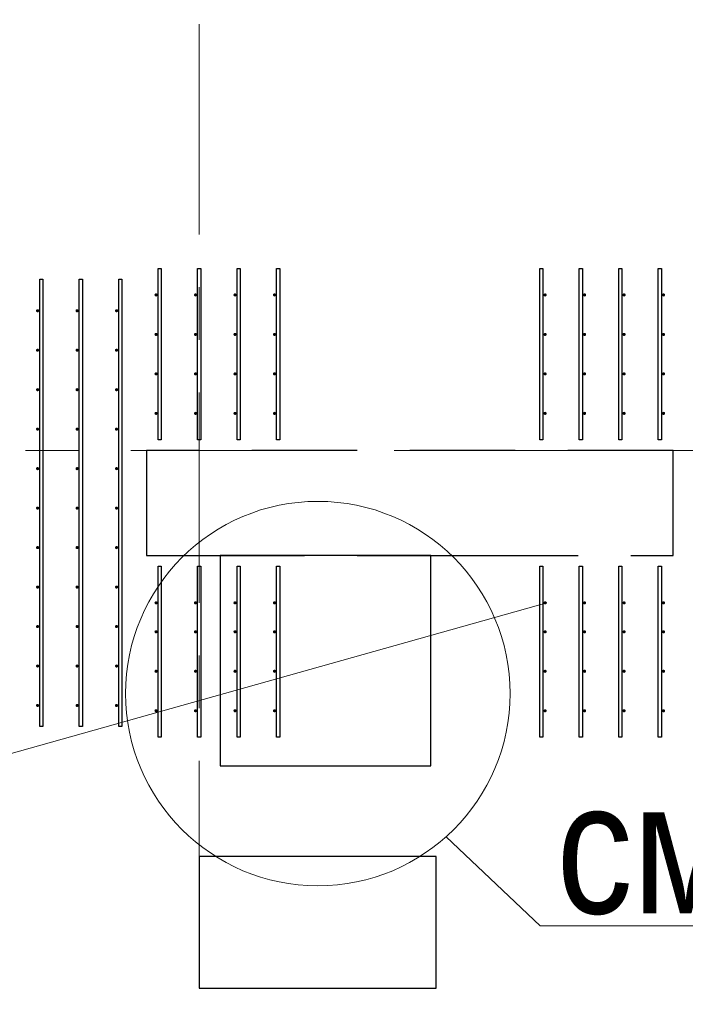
# Model space of a CAD drawing. Header units: metres. Extents: x -38 to 86, y -15 to 21.
# Tile 6 of 103: x 4.16 to 5.42, y 6.35 to 8.22. Entities that reach past the tile are written whole.
import ezdxf

# ---------------------------------------------------------------- set-up
doc = ezdxf.new("R2010")
doc.units = ezdxf.units.M
for name, pattern in [('______11', [0.5, 0.4, -0.05, 0, -0.05]), ('______2', [0.27, 0.2, -0.07]), ('______5', [1.1, 0.8, -0.1, 0.1, -0.1])]:
    doc.linetypes.add(name, pattern=pattern)
for name, color, linetype, lineweight in [('XR$2$Осевая линия (1)', 7, '______5', 13), ('XR$3$Арматурный каркас 01', 4, 'Continuous', 35), ('XR$3$Общий слой (1)_1', 7, 'Continuous', 13), ('XR$3$Перекрытие (1)', 7, 'Continuous', 35), ('XR$3$Фундамент (1)_1', 7, 'Continuous', 35)]:
    doc.layers.add(name, color=color, linetype=linetype, lineweight=lineweight)
doc.layers.add('XR$5$Стена_ бетон несущ.', color=7, linetype='Continuous', lineweight=70, true_color=0xb4b496)
doc.styles.add('ARIAL', font='arial.ttf')

msp = doc.modelspace()

# ---------------------------------------------------------------- hatches: boundary and pattern name
at = {"layer": 'XR$3$Арматурный каркас 01', "linetype": 'Continuous', "lineweight": 50, "transparency": 33554687}
for points in [[(4.421, 7.6952), (4.4208, 7.6964), (4.4201, 7.6974), (4.4191, 7.698), (4.418, 7.6982), (4.4169, 7.698), (4.4159, 7.6974), (4.4152, 7.6964), (4.415, 7.6952), (4.4152, 7.6941), (4.4159, 7.6931), (4.4169, 7.6925), (4.418, 7.6922), (4.4191, 7.6925), (4.4201, 7.6931), (4.4208, 7.6941)], [(4.496, 7.6952), (4.4958, 7.6964), (4.4951, 7.6974), (4.4941, 7.698), (4.493, 7.6982), (4.4919, 7.698), (4.4909, 7.6974), (4.4902, 7.6964), (4.49, 7.6952), (4.4902, 7.6941), (4.4909, 7.6931), (4.4919, 7.6925), (4.493, 7.6922), (4.4941, 7.6925), (4.4951, 7.6931), (4.4958, 7.6941)], [(4.571, 7.6952), (4.5708, 7.6964), (4.5701, 7.6974), (4.5691, 7.698), (4.568, 7.6982), (4.5669, 7.698), (4.5659, 7.6974), (4.5652, 7.6964), (4.565, 7.6952), (4.5652, 7.6941), (4.5659, 7.6931), (4.5669, 7.6925), (4.568, 7.6922), (4.5691, 7.6925), (4.5701, 7.6931), (4.5708, 7.6941)], [(4.646, 7.6952), (4.6458, 7.6964), (4.6451, 7.6974), (4.6441, 7.698), (4.643, 7.6982), (4.6419, 7.698), (4.6409, 7.6974), (4.6402, 7.6964), (4.64, 7.6952), (4.6402, 7.6941), (4.6409, 7.6931), (4.6419, 7.6925), (4.643, 7.6922), (4.6441, 7.6925), (4.6451, 7.6931), (4.6458, 7.6941)], [(5.16, 7.6952), (5.1598, 7.6964), (5.1591, 7.6974), (5.1581, 7.698), (5.157, 7.6982), (5.1559, 7.698), (5.1549, 7.6974), (5.1542, 7.6964), (5.154, 7.6952), (5.1542, 7.6941), (5.1549, 7.6931), (5.1559, 7.6925), (5.157, 7.6922), (5.1581, 7.6925), (5.1591, 7.6931), (5.1598, 7.6941)], [(5.235, 7.6952), (5.2348, 7.6964), (5.2341, 7.6974), (5.2331, 7.698), (5.232, 7.6982), (5.2309, 7.698), (5.2299, 7.6974), (5.2292, 7.6964), (5.229, 7.6952), (5.2292, 7.6941), (5.2299, 7.6931), (5.2309, 7.6925), (5.232, 7.6922), (5.2331, 7.6925), (5.2341, 7.6931), (5.2348, 7.6941)], [(5.31, 7.6952), (5.3098, 7.6964), (5.3091, 7.6974), (5.3081, 7.698), (5.307, 7.6982), (5.3059, 7.698), (5.3049, 7.6974), (5.3042, 7.6964), (5.304, 7.6952), (5.3042, 7.6941), (5.3049, 7.6931), (5.3059, 7.6925), (5.307, 7.6922), (5.3081, 7.6925), (5.3091, 7.6931), (5.3098, 7.6941)], [(5.385, 7.6952), (5.3848, 7.6964), (5.3841, 7.6974), (5.3831, 7.698), (5.382, 7.6982), (5.3809, 7.698), (5.3799, 7.6974), (5.3792, 7.6964), (5.379, 7.6952), (5.3792, 7.6941), (5.3799, 7.6931), (5.3809, 7.6925), (5.382, 7.6922), (5.3831, 7.6925), (5.3841, 7.6931), (5.3848, 7.6941)], [(4.196, 7.6652), (4.1958, 7.6664), (4.1951, 7.6674), (4.1941, 7.668), (4.193, 7.6682), (4.1919, 7.668), (4.1909, 7.6674), (4.1902, 7.6664), (4.19, 7.6652), (4.1902, 7.6641), (4.1909, 7.6631), (4.1919, 7.6625), (4.193, 7.6622), (4.1941, 7.6625), (4.1951, 7.6631), (4.1958, 7.6641)], [(4.271, 7.6652), (4.2708, 7.6664), (4.2701, 7.6674), (4.2691, 7.668), (4.268, 7.6682), (4.2669, 7.668), (4.2659, 7.6674), (4.2652, 7.6664), (4.265, 7.6652), (4.2652, 7.6641), (4.2659, 7.6631), (4.2669, 7.6625), (4.268, 7.6622), (4.2691, 7.6625), (4.2701, 7.6631), (4.2708, 7.6641)], [(4.346, 7.6652), (4.3458, 7.6664), (4.3451, 7.6674), (4.3441, 7.668), (4.343, 7.6682), (4.3419, 7.668), (4.3409, 7.6674), (4.3402, 7.6664), (4.34, 7.6652), (4.3402, 7.6641), (4.3409, 7.6631), (4.3419, 7.6625), (4.343, 7.6622), (4.3441, 7.6625), (4.3451, 7.6631), (4.3458, 7.6641)], [(4.421, 7.6202), (4.4208, 7.6214), (4.4201, 7.6224), (4.4191, 7.623), (4.418, 7.6232), (4.4169, 7.623), (4.4159, 7.6224), (4.4152, 7.6214), (4.415, 7.6202), (4.4152, 7.6191), (4.4159, 7.6181), (4.4169, 7.6175), (4.418, 7.6172), (4.4191, 7.6175), (4.4201, 7.6181), (4.4208, 7.6191)], [(4.496, 7.6202), (4.4958, 7.6214), (4.4951, 7.6224), (4.4941, 7.623), (4.493, 7.6232), (4.4919, 7.623), (4.4909, 7.6224), (4.4902, 7.6214), (4.49, 7.6202), (4.4902, 7.6191), (4.4909, 7.6181), (4.4919, 7.6175), (4.493, 7.6172), (4.4941, 7.6175), (4.4951, 7.6181), (4.4958, 7.6191)], [(4.571, 7.6202), (4.5708, 7.6214), (4.5701, 7.6224), (4.5691, 7.623), (4.568, 7.6232), (4.5669, 7.623), (4.5659, 7.6224), (4.5652, 7.6214), (4.565, 7.6202), (4.5652, 7.6191), (4.5659, 7.6181), (4.5669, 7.6175), (4.568, 7.6172), (4.5691, 7.6175), (4.5701, 7.6181), (4.5708, 7.6191)], [(4.646, 7.6202), (4.6458, 7.6214), (4.6451, 7.6224), (4.6441, 7.623), (4.643, 7.6232), (4.6419, 7.623), (4.6409, 7.6224), (4.6402, 7.6214), (4.64, 7.6202), (4.6402, 7.6191), (4.6409, 7.6181), (4.6419, 7.6175), (4.643, 7.6172), (4.6441, 7.6175), (4.6451, 7.6181), (4.6458, 7.6191)], [(5.16, 7.6202), (5.1598, 7.6214), (5.1591, 7.6224), (5.1581, 7.623), (5.157, 7.6232), (5.1559, 7.623), (5.1549, 7.6224), (5.1542, 7.6214), (5.154, 7.6202), (5.1542, 7.6191), (5.1549, 7.6181), (5.1559, 7.6175), (5.157, 7.6172), (5.1581, 7.6175), (5.1591, 7.6181), (5.1598, 7.6191)], [(5.235, 7.6202), (5.2348, 7.6214), (5.2341, 7.6224), (5.2331, 7.623), (5.232, 7.6232), (5.2309, 7.623), (5.2299, 7.6224), (5.2292, 7.6214), (5.229, 7.6202), (5.2292, 7.6191), (5.2299, 7.6181), (5.2309, 7.6175), (5.232, 7.6172), (5.2331, 7.6175), (5.2341, 7.6181), (5.2348, 7.6191)], [(5.31, 7.6202), (5.3098, 7.6214), (5.3091, 7.6224), (5.3081, 7.623), (5.307, 7.6232), (5.3059, 7.623), (5.3049, 7.6224), (5.3042, 7.6214), (5.304, 7.6202), (5.3042, 7.6191), (5.3049, 7.6181), (5.3059, 7.6175), (5.307, 7.6172), (5.3081, 7.6175), (5.3091, 7.6181), (5.3098, 7.6191)], [(5.385, 7.6202), (5.3848, 7.6214), (5.3841, 7.6224), (5.3831, 7.623), (5.382, 7.6232), (5.3809, 7.623), (5.3799, 7.6224), (5.3792, 7.6214), (5.379, 7.6202), (5.3792, 7.6191), (5.3799, 7.6181), (5.3809, 7.6175), (5.382, 7.6172), (5.3831, 7.6175), (5.3841, 7.6181), (5.3848, 7.6191)], [(4.196, 7.5902), (4.1958, 7.5914), (4.1951, 7.5924), (4.1941, 7.593), (4.193, 7.5932), (4.1919, 7.593), (4.1909, 7.5924), (4.1902, 7.5914), (4.19, 7.5902), (4.1902, 7.5891), (4.1909, 7.5881), (4.1919, 7.5875), (4.193, 7.5872), (4.1941, 7.5875), (4.1951, 7.5881), (4.1958, 7.5891)], [(4.271, 7.5902), (4.2708, 7.5914), (4.2701, 7.5924), (4.2691, 7.593), (4.268, 7.5932), (4.2669, 7.593), (4.2659, 7.5924), (4.2652, 7.5914), (4.265, 7.5902), (4.2652, 7.5891), (4.2659, 7.5881), (4.2669, 7.5875), (4.268, 7.5872), (4.2691, 7.5875), (4.2701, 7.5881), (4.2708, 7.5891)], [(4.346, 7.5902), (4.3458, 7.5914), (4.3451, 7.5924), (4.3441, 7.593), (4.343, 7.5932), (4.3419, 7.593), (4.3409, 7.5924), (4.3402, 7.5914), (4.34, 7.5902), (4.3402, 7.5891), (4.3409, 7.5881), (4.3419, 7.5875), (4.343, 7.5872), (4.3441, 7.5875), (4.3451, 7.5881), (4.3458, 7.5891)], [(4.421, 7.5452), (4.4208, 7.5464), (4.4201, 7.5474), (4.4191, 7.548), (4.418, 7.5482), (4.4169, 7.548), (4.4159, 7.5474), (4.4152, 7.5464), (4.415, 7.5452), (4.4152, 7.5441), (4.4159, 7.5431), (4.4169, 7.5425), (4.418, 7.5422), (4.4191, 7.5425), (4.4201, 7.5431), (4.4208, 7.5441)], [(4.496, 7.5452), (4.4958, 7.5464), (4.4951, 7.5474), (4.4941, 7.548), (4.493, 7.5482), (4.4919, 7.548), (4.4909, 7.5474), (4.4902, 7.5464), (4.49, 7.5452), (4.4902, 7.5441), (4.4909, 7.5431), (4.4919, 7.5425), (4.493, 7.5422), (4.4941, 7.5425), (4.4951, 7.5431), (4.4958, 7.5441)], [(4.571, 7.5452), (4.5708, 7.5464), (4.5701, 7.5474), (4.5691, 7.548), (4.568, 7.5482), (4.5669, 7.548), (4.5659, 7.5474), (4.5652, 7.5464), (4.565, 7.5452), (4.5652, 7.5441), (4.5659, 7.5431), (4.5669, 7.5425), (4.568, 7.5422), (4.5691, 7.5425), (4.5701, 7.5431), (4.5708, 7.5441)], [(4.646, 7.5452), (4.6458, 7.5464), (4.6451, 7.5474), (4.6441, 7.548), (4.643, 7.5482), (4.6419, 7.548), (4.6409, 7.5474), (4.6402, 7.5464), (4.64, 7.5452), (4.6402, 7.5441), (4.6409, 7.5431), (4.6419, 7.5425), (4.643, 7.5422), (4.6441, 7.5425), (4.6451, 7.5431), (4.6458, 7.5441)], [(5.16, 7.5452), (5.1598, 7.5464), (5.1591, 7.5474), (5.1581, 7.548), (5.157, 7.5482), (5.1559, 7.548), (5.1549, 7.5474), (5.1542, 7.5464), (5.154, 7.5452), (5.1542, 7.5441), (5.1549, 7.5431), (5.1559, 7.5425), (5.157, 7.5422), (5.1581, 7.5425), (5.1591, 7.5431), (5.1598, 7.5441)], [(5.235, 7.5452), (5.2348, 7.5464), (5.2341, 7.5474), (5.2331, 7.548), (5.232, 7.5482), (5.2309, 7.548), (5.2299, 7.5474), (5.2292, 7.5464), (5.229, 7.5452), (5.2292, 7.5441), (5.2299, 7.5431), (5.2309, 7.5425), (5.232, 7.5422), (5.2331, 7.5425), (5.2341, 7.5431), (5.2348, 7.5441)], [(5.31, 7.5452), (5.3098, 7.5464), (5.3091, 7.5474), (5.3081, 7.548), (5.307, 7.5482), (5.3059, 7.548), (5.3049, 7.5474), (5.3042, 7.5464), (5.304, 7.5452), (5.3042, 7.5441), (5.3049, 7.5431), (5.3059, 7.5425), (5.307, 7.5422), (5.3081, 7.5425), (5.3091, 7.5431), (5.3098, 7.5441)], [(5.385, 7.5452), (5.3848, 7.5464), (5.3841, 7.5474), (5.3831, 7.548), (5.382, 7.5482), (5.3809, 7.548), (5.3799, 7.5474), (5.3792, 7.5464), (5.379, 7.5452), (5.3792, 7.5441), (5.3799, 7.5431), (5.3809, 7.5425), (5.382, 7.5422), (5.3831, 7.5425), (5.3841, 7.5431), (5.3848, 7.5441)], [(4.196, 7.5152), (4.1958, 7.5164), (4.1951, 7.5174), (4.1941, 7.518), (4.193, 7.5182), (4.1919, 7.518), (4.1909, 7.5174), (4.1902, 7.5164), (4.19, 7.5152), (4.1902, 7.5141), (4.1909, 7.5131), (4.1919, 7.5125), (4.193, 7.5122), (4.1941, 7.5125), (4.1951, 7.5131), (4.1958, 7.5141)], [(4.271, 7.5152), (4.2708, 7.5164), (4.2701, 7.5174), (4.2691, 7.518), (4.268, 7.5182), (4.2669, 7.518), (4.2659, 7.5174), (4.2652, 7.5164), (4.265, 7.5152), (4.2652, 7.5141), (4.2659, 7.5131), (4.2669, 7.5125), (4.268, 7.5122), (4.2691, 7.5125), (4.2701, 7.5131), (4.2708, 7.5141)], [(4.346, 7.5152), (4.3458, 7.5164), (4.3451, 7.5174), (4.3441, 7.518), (4.343, 7.5182), (4.3419, 7.518), (4.3409, 7.5174), (4.3402, 7.5164), (4.34, 7.5152), (4.3402, 7.5141), (4.3409, 7.5131), (4.3419, 7.5125), (4.343, 7.5122), (4.3441, 7.5125), (4.3451, 7.5131), (4.3458, 7.5141)], [(4.421, 7.4702), (4.4208, 7.4714), (4.4201, 7.4724), (4.4191, 7.473), (4.418, 7.4732), (4.4169, 7.473), (4.4159, 7.4724), (4.4152, 7.4714), (4.415, 7.4702), (4.4152, 7.4691), (4.4159, 7.4681), (4.4169, 7.4675), (4.418, 7.4672), (4.4191, 7.4675), (4.4201, 7.4681), (4.4208, 7.4691)], [(4.496, 7.4702), (4.4958, 7.4714), (4.4951, 7.4724), (4.4941, 7.473), (4.493, 7.4732), (4.4919, 7.473), (4.4909, 7.4724), (4.4902, 7.4714), (4.49, 7.4702), (4.4902, 7.4691), (4.4909, 7.4681), (4.4919, 7.4675), (4.493, 7.4672), (4.4941, 7.4675), (4.4951, 7.4681), (4.4958, 7.4691)], [(4.571, 7.4702), (4.5708, 7.4714), (4.5701, 7.4724), (4.5691, 7.473), (4.568, 7.4732), (4.5669, 7.473), (4.5659, 7.4724), (4.5652, 7.4714), (4.565, 7.4702), (4.5652, 7.4691), (4.5659, 7.4681), (4.5669, 7.4675), (4.568, 7.4672), (4.5691, 7.4675), (4.5701, 7.4681), (4.5708, 7.4691)], [(4.646, 7.4702), (4.6458, 7.4714), (4.6451, 7.4724), (4.6441, 7.473), (4.643, 7.4732), (4.6419, 7.473), (4.6409, 7.4724), (4.6402, 7.4714), (4.64, 7.4702), (4.6402, 7.4691), (4.6409, 7.4681), (4.6419, 7.4675), (4.643, 7.4672), (4.6441, 7.4675), (4.6451, 7.4681), (4.6458, 7.4691)], [(5.16, 7.4702), (5.1598, 7.4714), (5.1591, 7.4724), (5.1581, 7.473), (5.157, 7.4732), (5.1559, 7.473), (5.1549, 7.4724), (5.1542, 7.4714), (5.154, 7.4702), (5.1542, 7.4691), (5.1549, 7.4681), (5.1559, 7.4675), (5.157, 7.4672), (5.1581, 7.4675), (5.1591, 7.4681), (5.1598, 7.4691)], [(5.235, 7.4702), (5.2348, 7.4714), (5.2341, 7.4724), (5.2331, 7.473), (5.232, 7.4732), (5.2309, 7.473), (5.2299, 7.4724), (5.2292, 7.4714), (5.229, 7.4702), (5.2292, 7.4691), (5.2299, 7.4681), (5.2309, 7.4675), (5.232, 7.4672), (5.2331, 7.4675), (5.2341, 7.4681), (5.2348, 7.4691)], [(5.31, 7.4702), (5.3098, 7.4714), (5.3091, 7.4724), (5.3081, 7.473), (5.307, 7.4732), (5.3059, 7.473), (5.3049, 7.4724), (5.3042, 7.4714), (5.304, 7.4702), (5.3042, 7.4691), (5.3049, 7.4681), (5.3059, 7.4675), (5.307, 7.4672), (5.3081, 7.4675), (5.3091, 7.4681), (5.3098, 7.4691)], [(5.385, 7.4702), (5.3848, 7.4714), (5.3841, 7.4724), (5.3831, 7.473), (5.382, 7.4732), (5.3809, 7.473), (5.3799, 7.4724), (5.3792, 7.4714), (5.379, 7.4702), (5.3792, 7.4691), (5.3799, 7.4681), (5.3809, 7.4675), (5.382, 7.4672), (5.3831, 7.4675), (5.3841, 7.4681), (5.3848, 7.4691)], [(4.196, 7.4402), (4.1958, 7.4414), (4.1951, 7.4424), (4.1941, 7.443), (4.193, 7.4432), (4.1919, 7.443), (4.1909, 7.4424), (4.1902, 7.4414), (4.19, 7.4402), (4.1902, 7.4391), (4.1909, 7.4381), (4.1919, 7.4375), (4.193, 7.4372), (4.1941, 7.4375), (4.1951, 7.4381), (4.1958, 7.4391)], [(4.271, 7.4402), (4.2708, 7.4414), (4.2701, 7.4424), (4.2691, 7.443), (4.268, 7.4432), (4.2669, 7.443), (4.2659, 7.4424), (4.2652, 7.4414), (4.265, 7.4402), (4.2652, 7.4391), (4.2659, 7.4381), (4.2669, 7.4375), (4.268, 7.4372), (4.2691, 7.4375), (4.2701, 7.4381), (4.2708, 7.4391)], [(4.346, 7.4402), (4.3458, 7.4414), (4.3451, 7.4424), (4.3441, 7.443), (4.343, 7.4432), (4.3419, 7.443), (4.3409, 7.4424), (4.3402, 7.4414), (4.34, 7.4402), (4.3402, 7.4391), (4.3409, 7.4381), (4.3419, 7.4375), (4.343, 7.4372), (4.3441, 7.4375), (4.3451, 7.4381), (4.3458, 7.4391)], [(4.196, 7.3652), (4.1958, 7.3664), (4.1951, 7.3674), (4.1941, 7.368), (4.193, 7.3682), (4.1919, 7.368), (4.1909, 7.3674), (4.1902, 7.3664), (4.19, 7.3652), (4.1902, 7.3641), (4.1909, 7.3631), (4.1919, 7.3625), (4.193, 7.3622), (4.1941, 7.3625), (4.1951, 7.3631), (4.1958, 7.3641)], [(4.271, 7.3652), (4.2708, 7.3664), (4.2701, 7.3674), (4.2691, 7.368), (4.268, 7.3682), (4.2669, 7.368), (4.2659, 7.3674), (4.2652, 7.3664), (4.265, 7.3652), (4.2652, 7.3641), (4.2659, 7.3631), (4.2669, 7.3625), (4.268, 7.3622), (4.2691, 7.3625), (4.2701, 7.3631), (4.2708, 7.3641)], [(4.346, 7.3652), (4.3458, 7.3664), (4.3451, 7.3674), (4.3441, 7.368), (4.343, 7.3682), (4.3419, 7.368), (4.3409, 7.3674), (4.3402, 7.3664), (4.34, 7.3652), (4.3402, 7.3641), (4.3409, 7.3631), (4.3419, 7.3625), (4.343, 7.3622), (4.3441, 7.3625), (4.3451, 7.3631), (4.3458, 7.3641)], [(4.196, 7.2902), (4.1958, 7.2914), (4.1951, 7.2924), (4.1941, 7.293), (4.193, 7.2932), (4.1919, 7.293), (4.1909, 7.2924), (4.1902, 7.2914), (4.19, 7.2902), (4.1902, 7.2891), (4.1909, 7.2881), (4.1919, 7.2875), (4.193, 7.2872), (4.1941, 7.2875), (4.1951, 7.2881), (4.1958, 7.2891)], [(4.271, 7.2902), (4.2708, 7.2914), (4.2701, 7.2924), (4.2691, 7.293), (4.268, 7.2932), (4.2669, 7.293), (4.2659, 7.2924), (4.2652, 7.2914), (4.265, 7.2902), (4.2652, 7.2891), (4.2659, 7.2881), (4.2669, 7.2875), (4.268, 7.2872), (4.2691, 7.2875), (4.2701, 7.2881), (4.2708, 7.2891)], [(4.346, 7.2902), (4.3458, 7.2914), (4.3451, 7.2924), (4.3441, 7.293), (4.343, 7.2932), (4.3419, 7.293), (4.3409, 7.2924), (4.3402, 7.2914), (4.34, 7.2902), (4.3402, 7.2891), (4.3409, 7.2881), (4.3419, 7.2875), (4.343, 7.2872), (4.3441, 7.2875), (4.3451, 7.2881), (4.3458, 7.2891)], [(4.196, 7.2152), (4.1958, 7.2164), (4.1951, 7.2174), (4.1941, 7.218), (4.193, 7.2182), (4.1919, 7.218), (4.1909, 7.2174), (4.1902, 7.2164), (4.19, 7.2152), (4.1902, 7.2141), (4.1909, 7.2131), (4.1919, 7.2125), (4.193, 7.2122), (4.1941, 7.2125), (4.1951, 7.2131), (4.1958, 7.2141)], [(4.271, 7.2152), (4.2708, 7.2164), (4.2701, 7.2174), (4.2691, 7.218), (4.268, 7.2182), (4.2669, 7.218), (4.2659, 7.2174), (4.2652, 7.2164), (4.265, 7.2152), (4.2652, 7.2141), (4.2659, 7.2131), (4.2669, 7.2125), (4.268, 7.2122), (4.2691, 7.2125), (4.2701, 7.2131), (4.2708, 7.2141)], [(4.346, 7.2152), (4.3458, 7.2164), (4.3451, 7.2174), (4.3441, 7.218), (4.343, 7.2182), (4.3419, 7.218), (4.3409, 7.2174), (4.3402, 7.2164), (4.34, 7.2152), (4.3402, 7.2141), (4.3409, 7.2131), (4.3419, 7.2125), (4.343, 7.2122), (4.3441, 7.2125), (4.3451, 7.2131), (4.3458, 7.2141)], [(4.196, 7.1402), (4.1958, 7.1414), (4.1951, 7.1424), (4.1941, 7.143), (4.193, 7.1432), (4.1919, 7.143), (4.1909, 7.1424), (4.1902, 7.1414), (4.19, 7.1402), (4.1902, 7.1391), (4.1909, 7.1381), (4.1919, 7.1375), (4.193, 7.1372), (4.1941, 7.1375), (4.1951, 7.1381), (4.1958, 7.1391)], [(4.271, 7.1402), (4.2708, 7.1414), (4.2701, 7.1424), (4.2691, 7.143), (4.268, 7.1432), (4.2669, 7.143), (4.2659, 7.1424), (4.2652, 7.1414), (4.265, 7.1402), (4.2652, 7.1391), (4.2659, 7.1381), (4.2669, 7.1375), (4.268, 7.1372), (4.2691, 7.1375), (4.2701, 7.1381), (4.2708, 7.1391)], [(4.346, 7.1402), (4.3458, 7.1414), (4.3451, 7.1424), (4.3441, 7.143), (4.343, 7.1432), (4.3419, 7.143), (4.3409, 7.1424), (4.3402, 7.1414), (4.34, 7.1402), (4.3402, 7.1391), (4.3409, 7.1381), (4.3419, 7.1375), (4.343, 7.1372), (4.3441, 7.1375), (4.3451, 7.1381), (4.3458, 7.1391)], [(4.421, 7.1102), (4.4208, 7.1114), (4.4201, 7.1124), (4.4191, 7.113), (4.418, 7.1132), (4.4169, 7.113), (4.4159, 7.1124), (4.4152, 7.1114), (4.415, 7.1102), (4.4152, 7.1091), (4.4159, 7.1081), (4.4169, 7.1075), (4.418, 7.1072), (4.4191, 7.1075), (4.4201, 7.1081), (4.4208, 7.1091)], [(4.496, 7.1102), (4.4958, 7.1114), (4.4951, 7.1124), (4.4941, 7.113), (4.493, 7.1132), (4.4919, 7.113), (4.4909, 7.1124), (4.4902, 7.1114), (4.49, 7.1102), (4.4902, 7.1091), (4.4909, 7.1081), (4.4919, 7.1075), (4.493, 7.1072), (4.4941, 7.1075), (4.4951, 7.1081), (4.4958, 7.1091)], [(4.571, 7.1102), (4.5708, 7.1114), (4.5701, 7.1124), (4.5691, 7.113), (4.568, 7.1132), (4.5669, 7.113), (4.5659, 7.1124), (4.5652, 7.1114), (4.565, 7.1102), (4.5652, 7.1091), (4.5659, 7.1081), (4.5669, 7.1075), (4.568, 7.1072), (4.5691, 7.1075), (4.5701, 7.1081), (4.5708, 7.1091)], [(4.646, 7.1102), (4.6458, 7.1114), (4.6451, 7.1124), (4.6441, 7.113), (4.643, 7.1132), (4.6419, 7.113), (4.6409, 7.1124), (4.6402, 7.1114), (4.64, 7.1102), (4.6402, 7.1091), (4.6409, 7.1081), (4.6419, 7.1075), (4.643, 7.1072), (4.6441, 7.1075), (4.6451, 7.1081), (4.6458, 7.1091)], [(5.16, 7.1102), (5.1598, 7.1114), (5.1591, 7.1124), (5.1581, 7.113), (5.157, 7.1132), (5.1559, 7.113), (5.1549, 7.1124), (5.1542, 7.1114), (5.154, 7.1102), (5.1542, 7.1091), (5.1549, 7.1081), (5.1559, 7.1075), (5.157, 7.1072), (5.1581, 7.1075), (5.1591, 7.1081), (5.1598, 7.1091)], [(5.235, 7.1102), (5.2348, 7.1114), (5.2341, 7.1124), (5.2331, 7.113), (5.232, 7.1132), (5.2309, 7.113), (5.2299, 7.1124), (5.2292, 7.1114), (5.229, 7.1102), (5.2292, 7.1091), (5.2299, 7.1081), (5.2309, 7.1075), (5.232, 7.1072), (5.2331, 7.1075), (5.2341, 7.1081), (5.2348, 7.1091)], [(5.31, 7.1102), (5.3098, 7.1114), (5.3091, 7.1124), (5.3081, 7.113), (5.307, 7.1132), (5.3059, 7.113), (5.3049, 7.1124), (5.3042, 7.1114), (5.304, 7.1102), (5.3042, 7.1091), (5.3049, 7.1081), (5.3059, 7.1075), (5.307, 7.1072), (5.3081, 7.1075), (5.3091, 7.1081), (5.3098, 7.1091)], [(5.385, 7.1102), (5.3848, 7.1114), (5.3841, 7.1124), (5.3831, 7.113), (5.382, 7.1132), (5.3809, 7.113), (5.3799, 7.1124), (5.3792, 7.1114), (5.379, 7.1102), (5.3792, 7.1091), (5.3799, 7.1081), (5.3809, 7.1075), (5.382, 7.1072), (5.3831, 7.1075), (5.3841, 7.1081), (5.3848, 7.1091)], [(4.196, 7.0652), (4.1958, 7.0664), (4.1951, 7.0674), (4.1941, 7.068), (4.193, 7.0682), (4.1919, 7.068), (4.1909, 7.0674), (4.1902, 7.0664), (4.19, 7.0652), (4.1902, 7.0641), (4.1909, 7.0631), (4.1919, 7.0625), (4.193, 7.0622), (4.1941, 7.0625), (4.1951, 7.0631), (4.1958, 7.0641)], [(4.271, 7.0652), (4.2708, 7.0664), (4.2701, 7.0674), (4.2691, 7.068), (4.268, 7.0682), (4.2669, 7.068), (4.2659, 7.0674), (4.2652, 7.0664), (4.265, 7.0652), (4.2652, 7.0641), (4.2659, 7.0631), (4.2669, 7.0625), (4.268, 7.0622), (4.2691, 7.0625), (4.2701, 7.0631), (4.2708, 7.0641)], [(4.346, 7.0652), (4.3458, 7.0664), (4.3451, 7.0674), (4.3441, 7.068), (4.343, 7.0682), (4.3419, 7.068), (4.3409, 7.0674), (4.3402, 7.0664), (4.34, 7.0652), (4.3402, 7.0641), (4.3409, 7.0631), (4.3419, 7.0625), (4.343, 7.0622), (4.3441, 7.0625), (4.3451, 7.0631), (4.3458, 7.0641)], [(4.421, 7.0552), (4.4208, 7.0564), (4.4201, 7.0574), (4.4191, 7.058), (4.418, 7.0582), (4.4169, 7.058), (4.4159, 7.0574), (4.4152, 7.0564), (4.415, 7.0552), (4.4152, 7.0541), (4.4159, 7.0531), (4.4169, 7.0525), (4.418, 7.0522), (4.4191, 7.0525), (4.4201, 7.0531), (4.4208, 7.0541)], [(4.496, 7.0552), (4.4958, 7.0564), (4.4951, 7.0574), (4.4941, 7.058), (4.493, 7.0582), (4.4919, 7.058), (4.4909, 7.0574), (4.4902, 7.0564), (4.49, 7.0552), (4.4902, 7.0541), (4.4909, 7.0531), (4.4919, 7.0525), (4.493, 7.0522), (4.4941, 7.0525), (4.4951, 7.0531), (4.4958, 7.0541)], [(4.571, 7.0552), (4.5708, 7.0564), (4.5701, 7.0574), (4.5691, 7.058), (4.568, 7.0582), (4.5669, 7.058), (4.5659, 7.0574), (4.5652, 7.0564), (4.565, 7.0552), (4.5652, 7.0541), (4.5659, 7.0531), (4.5669, 7.0525), (4.568, 7.0522), (4.5691, 7.0525), (4.5701, 7.0531), (4.5708, 7.0541)], [(4.646, 7.0552), (4.6458, 7.0564), (4.6451, 7.0574), (4.6441, 7.058), (4.643, 7.0582), (4.6419, 7.058), (4.6409, 7.0574), (4.6402, 7.0564), (4.64, 7.0552), (4.6402, 7.0541), (4.6409, 7.0531), (4.6419, 7.0525), (4.643, 7.0522), (4.6441, 7.0525), (4.6451, 7.0531), (4.6458, 7.0541)], [(5.16, 7.0552), (5.1598, 7.0564), (5.1591, 7.0574), (5.1581, 7.058), (5.157, 7.0582), (5.1559, 7.058), (5.1549, 7.0574), (5.1542, 7.0564), (5.154, 7.0552), (5.1542, 7.0541), (5.1549, 7.0531), (5.1559, 7.0525), (5.157, 7.0522), (5.1581, 7.0525), (5.1591, 7.0531), (5.1598, 7.0541)], [(5.235, 7.0552), (5.2348, 7.0564), (5.2341, 7.0574), (5.2331, 7.058), (5.232, 7.0582), (5.2309, 7.058), (5.2299, 7.0574), (5.2292, 7.0564), (5.229, 7.0552), (5.2292, 7.0541), (5.2299, 7.0531), (5.2309, 7.0525), (5.232, 7.0522), (5.2331, 7.0525), (5.2341, 7.0531), (5.2348, 7.0541)], [(5.31, 7.0552), (5.3098, 7.0564), (5.3091, 7.0574), (5.3081, 7.058), (5.307, 7.0582), (5.3059, 7.058), (5.3049, 7.0574), (5.3042, 7.0564), (5.304, 7.0552), (5.3042, 7.0541), (5.3049, 7.0531), (5.3059, 7.0525), (5.307, 7.0522), (5.3081, 7.0525), (5.3091, 7.0531), (5.3098, 7.0541)], [(5.385, 7.0552), (5.3848, 7.0564), (5.3841, 7.0574), (5.3831, 7.058), (5.382, 7.0582), (5.3809, 7.058), (5.3799, 7.0574), (5.3792, 7.0564), (5.379, 7.0552), (5.3792, 7.0541), (5.3799, 7.0531), (5.3809, 7.0525), (5.382, 7.0522), (5.3831, 7.0525), (5.3841, 7.0531), (5.3848, 7.0541)], [(4.196, 6.9902), (4.1958, 6.9914), (4.1951, 6.9924), (4.1941, 6.993), (4.193, 6.9932), (4.1919, 6.993), (4.1909, 6.9924), (4.1902, 6.9914), (4.19, 6.9902), (4.1902, 6.9891), (4.1909, 6.9881), (4.1919, 6.9875), (4.193, 6.9872), (4.1941, 6.9875), (4.1951, 6.9881), (4.1958, 6.9891)], [(4.271, 6.9902), (4.2708, 6.9914), (4.2701, 6.9924), (4.2691, 6.993), (4.268, 6.9932), (4.2669, 6.993), (4.2659, 6.9924), (4.2652, 6.9914), (4.265, 6.9902), (4.2652, 6.9891), (4.2659, 6.9881), (4.2669, 6.9875), (4.268, 6.9872), (4.2691, 6.9875), (4.2701, 6.9881), (4.2708, 6.9891)], [(4.346, 6.9902), (4.3458, 6.9914), (4.3451, 6.9924), (4.3441, 6.993), (4.343, 6.9932), (4.3419, 6.993), (4.3409, 6.9924), (4.3402, 6.9914), (4.34, 6.9902), (4.3402, 6.9891), (4.3409, 6.9881), (4.3419, 6.9875), (4.343, 6.9872), (4.3441, 6.9875), (4.3451, 6.9881), (4.3458, 6.9891)], [(4.421, 6.9802), (4.4208, 6.9814), (4.4201, 6.9824), (4.4191, 6.983), (4.418, 6.9832), (4.4169, 6.983), (4.4159, 6.9824), (4.4152, 6.9814), (4.415, 6.9802), (4.4152, 6.9791), (4.4159, 6.9781), (4.4169, 6.9775), (4.418, 6.9772), (4.4191, 6.9775), (4.4201, 6.9781), (4.4208, 6.9791)], [(4.496, 6.9802), (4.4958, 6.9814), (4.4951, 6.9824), (4.4941, 6.983), (4.493, 6.9832), (4.4919, 6.983), (4.4909, 6.9824), (4.4902, 6.9814), (4.49, 6.9802), (4.4902, 6.9791), (4.4909, 6.9781), (4.4919, 6.9775), (4.493, 6.9772), (4.4941, 6.9775), (4.4951, 6.9781), (4.4958, 6.9791)], [(4.571, 6.9802), (4.5708, 6.9814), (4.5701, 6.9824), (4.5691, 6.983), (4.568, 6.9832), (4.5669, 6.983), (4.5659, 6.9824), (4.5652, 6.9814), (4.565, 6.9802), (4.5652, 6.9791), (4.5659, 6.9781), (4.5669, 6.9775), (4.568, 6.9772), (4.5691, 6.9775), (4.5701, 6.9781), (4.5708, 6.9791)], [(4.646, 6.9802), (4.6458, 6.9814), (4.6451, 6.9824), (4.6441, 6.983), (4.643, 6.9832), (4.6419, 6.983), (4.6409, 6.9824), (4.6402, 6.9814), (4.64, 6.9802), (4.6402, 6.9791), (4.6409, 6.9781), (4.6419, 6.9775), (4.643, 6.9772), (4.6441, 6.9775), (4.6451, 6.9781), (4.6458, 6.9791)], [(5.16, 6.9802), (5.1598, 6.9814), (5.1591, 6.9824), (5.1581, 6.983), (5.157, 6.9832), (5.1559, 6.983), (5.1549, 6.9824), (5.1542, 6.9814), (5.154, 6.9802), (5.1542, 6.9791), (5.1549, 6.9781), (5.1559, 6.9775), (5.157, 6.9772), (5.1581, 6.9775), (5.1591, 6.9781), (5.1598, 6.9791)], [(5.235, 6.9802), (5.2348, 6.9814), (5.2341, 6.9824), (5.2331, 6.983), (5.232, 6.9832), (5.2309, 6.983), (5.2299, 6.9824), (5.2292, 6.9814), (5.229, 6.9802), (5.2292, 6.9791), (5.2299, 6.9781), (5.2309, 6.9775), (5.232, 6.9772), (5.2331, 6.9775), (5.2341, 6.9781), (5.2348, 6.9791)], [(5.31, 6.9802), (5.3098, 6.9814), (5.3091, 6.9824), (5.3081, 6.983), (5.307, 6.9832), (5.3059, 6.983), (5.3049, 6.9824), (5.3042, 6.9814), (5.304, 6.9802), (5.3042, 6.9791), (5.3049, 6.9781), (5.3059, 6.9775), (5.307, 6.9772), (5.3081, 6.9775), (5.3091, 6.9781), (5.3098, 6.9791)], [(5.385, 6.9802), (5.3848, 6.9814), (5.3841, 6.9824), (5.3831, 6.983), (5.382, 6.9832), (5.3809, 6.983), (5.3799, 6.9824), (5.3792, 6.9814), (5.379, 6.9802), (5.3792, 6.9791), (5.3799, 6.9781), (5.3809, 6.9775), (5.382, 6.9772), (5.3831, 6.9775), (5.3841, 6.9781), (5.3848, 6.9791)], [(4.196, 6.9152), (4.1958, 6.9164), (4.1951, 6.9174), (4.1941, 6.918), (4.193, 6.9182), (4.1919, 6.918), (4.1909, 6.9174), (4.1902, 6.9164), (4.19, 6.9152), (4.1902, 6.9141), (4.1909, 6.9131), (4.1919, 6.9125), (4.193, 6.9122), (4.1941, 6.9125), (4.1951, 6.9131), (4.1958, 6.9141)], [(4.271, 6.9152), (4.2708, 6.9164), (4.2701, 6.9174), (4.2691, 6.918), (4.268, 6.9182), (4.2669, 6.918), (4.2659, 6.9174), (4.2652, 6.9164), (4.265, 6.9152), (4.2652, 6.9141), (4.2659, 6.9131), (4.2669, 6.9125), (4.268, 6.9122), (4.2691, 6.9125), (4.2701, 6.9131), (4.2708, 6.9141)], [(4.346, 6.9152), (4.3458, 6.9164), (4.3451, 6.9174), (4.3441, 6.918), (4.343, 6.9182), (4.3419, 6.918), (4.3409, 6.9174), (4.3402, 6.9164), (4.34, 6.9152), (4.3402, 6.9141), (4.3409, 6.9131), (4.3419, 6.9125), (4.343, 6.9122), (4.3441, 6.9125), (4.3451, 6.9131), (4.3458, 6.9141)], [(4.421, 6.9052), (4.4208, 6.9064), (4.4201, 6.9074), (4.4191, 6.908), (4.418, 6.9082), (4.4169, 6.908), (4.4159, 6.9074), (4.4152, 6.9064), (4.415, 6.9052), (4.4152, 6.9041), (4.4159, 6.9031), (4.4169, 6.9025), (4.418, 6.9022), (4.4191, 6.9025), (4.4201, 6.9031), (4.4208, 6.9041)], [(4.496, 6.9052), (4.4958, 6.9064), (4.4951, 6.9074), (4.4941, 6.908), (4.493, 6.9082), (4.4919, 6.908), (4.4909, 6.9074), (4.4902, 6.9064), (4.49, 6.9052), (4.4902, 6.9041), (4.4909, 6.9031), (4.4919, 6.9025), (4.493, 6.9022), (4.4941, 6.9025), (4.4951, 6.9031), (4.4958, 6.9041)], [(4.571, 6.9052), (4.5708, 6.9064), (4.5701, 6.9074), (4.5691, 6.908), (4.568, 6.9082), (4.5669, 6.908), (4.5659, 6.9074), (4.5652, 6.9064), (4.565, 6.9052), (4.5652, 6.9041), (4.5659, 6.9031), (4.5669, 6.9025), (4.568, 6.9022), (4.5691, 6.9025), (4.5701, 6.9031), (4.5708, 6.9041)], [(4.646, 6.9052), (4.6458, 6.9064), (4.6451, 6.9074), (4.6441, 6.908), (4.643, 6.9082), (4.6419, 6.908), (4.6409, 6.9074), (4.6402, 6.9064), (4.64, 6.9052), (4.6402, 6.9041), (4.6409, 6.9031), (4.6419, 6.9025), (4.643, 6.9022), (4.6441, 6.9025), (4.6451, 6.9031), (4.6458, 6.9041)], [(5.16, 6.9052), (5.1598, 6.9064), (5.1591, 6.9074), (5.1581, 6.908), (5.157, 6.9082), (5.1559, 6.908), (5.1549, 6.9074), (5.1542, 6.9064), (5.154, 6.9052), (5.1542, 6.9041), (5.1549, 6.9031), (5.1559, 6.9025), (5.157, 6.9022), (5.1581, 6.9025), (5.1591, 6.9031), (5.1598, 6.9041)], [(5.235, 6.9052), (5.2348, 6.9064), (5.2341, 6.9074), (5.2331, 6.908), (5.232, 6.9082), (5.2309, 6.908), (5.2299, 6.9074), (5.2292, 6.9064), (5.229, 6.9052), (5.2292, 6.9041), (5.2299, 6.9031), (5.2309, 6.9025), (5.232, 6.9022), (5.2331, 6.9025), (5.2341, 6.9031), (5.2348, 6.9041)], [(5.31, 6.9052), (5.3098, 6.9064), (5.3091, 6.9074), (5.3081, 6.908), (5.307, 6.9082), (5.3059, 6.908), (5.3049, 6.9074), (5.3042, 6.9064), (5.304, 6.9052), (5.3042, 6.9041), (5.3049, 6.9031), (5.3059, 6.9025), (5.307, 6.9022), (5.3081, 6.9025), (5.3091, 6.9031), (5.3098, 6.9041)], [(5.385, 6.9052), (5.3848, 6.9064), (5.3841, 6.9074), (5.3831, 6.908), (5.382, 6.9082), (5.3809, 6.908), (5.3799, 6.9074), (5.3792, 6.9064), (5.379, 6.9052), (5.3792, 6.9041), (5.3799, 6.9031), (5.3809, 6.9025), (5.382, 6.9022), (5.3831, 6.9025), (5.3841, 6.9031), (5.3848, 6.9041)]]:
    msp.add_hatch(color=2, dxfattribs=at).paths.add_polyline_path(points)

# ---------------------------------------------------------------- linework, layer by layer
at = {"color": 7, "linetype": 'Continuous', "lineweight": 13, "transparency": 33554687}
msp.add_line((5.16, 7.1102), (3.6556, 6.6868), dxfattribs=at)
at = {"layer": 'XR$2$Осевая линия (1)', "color": 253, "linetype": '______11', "lineweight": 13, "true_color": 0xa0a0a0, "transparency": 33554687}
for p, q in [((4.5, -3.39), (4.5, 19.78)), ((-2.63, 7.4), (62.6, 7.4))]:
    msp.add_line(p, q, dxfattribs=at)
at = {"layer": 'XR$3$Арматурный каркас 01', "color": 2, "linetype": 'Continuous', "lineweight": 25, "transparency": 33554687}
for points in [[(4.422, 7.4202), (4.422, 7.7452), (4.428, 7.7452), (4.428, 7.4202), (4.422, 7.4202)], [(4.422, 7.4202), (4.422, 7.7452), (4.428, 7.7452), (4.428, 7.4202), (4.422, 7.4202)], [(4.497, 7.4202), (4.497, 7.7452), (4.503, 7.7452), (4.503, 7.4202), (4.497, 7.4202)], [(4.497, 7.4202), (4.497, 7.7452), (4.503, 7.7452), (4.503, 7.4202), (4.497, 7.4202)], [(4.572, 7.4202), (4.572, 7.7452), (4.578, 7.7452), (4.578, 7.4202), (4.572, 7.4202)], [(4.572, 7.4202), (4.572, 7.7452), (4.578, 7.7452), (4.578, 7.4202), (4.572, 7.4202)], [(4.647, 7.4202), (4.647, 7.7452), (4.653, 7.7452), (4.653, 7.4202), (4.647, 7.4202)], [(4.647, 7.4202), (4.647, 7.7452), (4.653, 7.7452), (4.653, 7.4202), (4.647, 7.4202)], [(5.147, 7.4202), (5.147, 7.7452), (5.153, 7.7452), (5.153, 7.4202), (5.147, 7.4202)], [(5.147, 7.4202), (5.147, 7.7452), (5.153, 7.7452), (5.153, 7.4202), (5.147, 7.4202)], [(5.222, 7.4202), (5.222, 7.7452), (5.228, 7.7452), (5.228, 7.4202), (5.222, 7.4202)], [(5.222, 7.4202), (5.222, 7.7452), (5.228, 7.7452), (5.228, 7.4202), (5.222, 7.4202)], [(5.297, 7.4202), (5.297, 7.7452), (5.303, 7.7452), (5.303, 7.4202), (5.297, 7.4202)], [(5.297, 7.4202), (5.297, 7.7452), (5.303, 7.7452), (5.303, 7.4202), (5.297, 7.4202)], [(5.372, 7.4202), (5.372, 7.7452), (5.378, 7.7452), (5.378, 7.4202), (5.372, 7.4202)], [(5.372, 7.4202), (5.372, 7.7452), (5.378, 7.7452), (5.378, 7.4202), (5.372, 7.4202)], [(4.203, 7.7252), (4.203, 6.8752), (4.197, 6.8752), (4.197, 7.7252), (4.203, 7.7252)], [(4.203, 7.7252), (4.203, 6.8752), (4.197, 6.8752), (4.197, 7.7252), (4.203, 7.7252)], [(4.278, 7.7252), (4.278, 6.8752), (4.272, 6.8752), (4.272, 7.7252), (4.278, 7.7252)], [(4.278, 7.7252), (4.278, 6.8752), (4.272, 6.8752), (4.272, 7.7252), (4.278, 7.7252)], [(4.353, 7.7252), (4.353, 6.8752), (4.347, 6.8752), (4.347, 7.7252), (4.353, 7.7252)], [(4.353, 7.7252), (4.353, 6.8752), (4.347, 6.8752), (4.347, 7.7252), (4.353, 7.7252)], [(4.428, 7.1802), (4.428, 6.8552), (4.422, 6.8552), (4.422, 7.1802), (4.428, 7.1802)], [(4.428, 7.1802), (4.428, 6.8552), (4.422, 6.8552), (4.422, 7.1802), (4.428, 7.1802)], [(4.503, 7.1802), (4.503, 6.8552), (4.497, 6.8552), (4.497, 7.1802), (4.503, 7.1802)], [(4.503, 7.1802), (4.503, 6.8552), (4.497, 6.8552), (4.497, 7.1802), (4.503, 7.1802)], [(4.578, 7.1802), (4.578, 6.8552), (4.572, 6.8552), (4.572, 7.1802), (4.578, 7.1802)], [(4.578, 7.1802), (4.578, 6.8552), (4.572, 6.8552), (4.572, 7.1802), (4.578, 7.1802)], [(4.653, 7.1802), (4.653, 6.8552), (4.647, 6.8552), (4.647, 7.1802), (4.653, 7.1802)], [(4.653, 7.1802), (4.653, 6.8552), (4.647, 6.8552), (4.647, 7.1802), (4.653, 7.1802)], [(5.153, 7.1802), (5.153, 6.8552), (5.147, 6.8552), (5.147, 7.1802), (5.153, 7.1802)], [(5.153, 7.1802), (5.153, 6.8552), (5.147, 6.8552), (5.147, 7.1802), (5.153, 7.1802)], [(5.228, 7.1802), (5.228, 6.8552), (5.222, 6.8552), (5.222, 7.1802), (5.228, 7.1802)], [(5.228, 7.1802), (5.228, 6.8552), (5.222, 6.8552), (5.222, 7.1802), (5.228, 7.1802)], [(5.303, 7.1802), (5.303, 6.8552), (5.297, 6.8552), (5.297, 7.1802), (5.303, 7.1802)], [(5.303, 7.1802), (5.303, 6.8552), (5.297, 6.8552), (5.297, 7.1802), (5.303, 7.1802)], [(5.378, 7.1802), (5.378, 6.8552), (5.372, 6.8552), (5.372, 7.1802), (5.378, 7.1802)], [(5.378, 7.1802), (5.378, 6.8552), (5.372, 6.8552), (5.372, 7.1802), (5.378, 7.1802)]]:
    msp.add_lwpolyline(points, dxfattribs=at)
at = {"layer": 'XR$3$Общий слой (1)_1', "color": 7, "linetype": 'Continuous', "lineweight": 13, "transparency": 33554687}
msp.add_lwpolyline([(4.9689, 6.6659), (5.1475, 6.4966), (6.2875, 6.4966)], dxfattribs=at)
msp.add_circle((4.7253, 6.9379), 0.3652, dxfattribs=at)
at = {"layer": 'XR$3$Перекрытие (1)', "color": 7, "linetype": 'Continuous', "lineweight": 25, "transparency": 33554687}
for p, q in [((4.54, 7.2003), (4.54, 6.8003)), ((4.94, 7.2003), (4.54, 7.2003)), ((4.94, 6.8003), (4.94, 7.2003)), ((4.54, 6.8003), (4.94, 6.8003)), ((4.5, 6.6282), (4.5, 6.3782)), ((4.95, 6.6282), (4.5, 6.6282)), ((4.95, 6.3782), (4.95, 6.6282)), ((4.5, 6.3782), (4.95, 6.3782))]:
    msp.add_line(p, q, dxfattribs=at)
at = {"layer": 'XR$5$Стена_ бетон несущ.', "color": 253, "linetype": '______2', "lineweight": -3, "true_color": 0xa0a0a0, "transparency": 33554687}
for p, q in [((5.4, 7.4), (4.4, 7.4)), ((4.4, 7.4), (4.4, 7.2)), ((5.4, 7.2), (5.4, 7.4)), ((4.4, 7.2), (4.42, 7.2)), ((4.42, 7.2), (4.5, 7.2)), ((4.5, 7.2), (4.94, 7.2)), ((4.94, 7.2), (5.02, 7.2)), ((5.02, 7.2), (5.4, 7.2))]:
    msp.add_line(p, q, dxfattribs=at)

# ---------------------------------------------------------------- texts
at = {"layer": 'XR$3$Фундамент (1)_1', "color": 7, "linetype": 'Continuous', "lineweight": 13, "transparency": 33554687, "insert": (5.1786, 6.6433), "char_height": 0.25, "width": 1.482417, "attachment_point": 4, "style": 'ARIAL'}
msp.add_mtext('\\W0.83;см.п.п. 9', dxfattribs=at)

doc.saveas('drawing.dxf')
